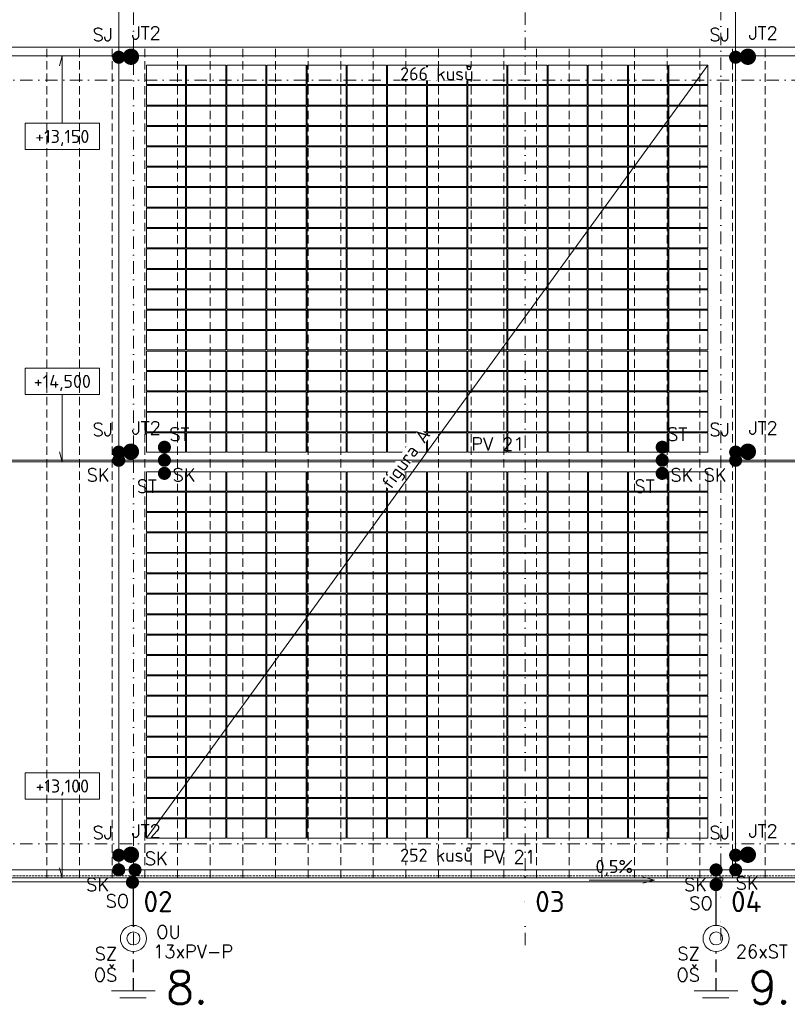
# Model space of a CAD drawing. Header units: millimetres. Extents: x -385852 to 693036, y -525006 to 444206.
# Tile 29 of 156: x 8516 to 32032, y 145082 to 175250. Entities that reach past the tile are written whole.
import ezdxf
from ezdxf.enums import TextEntityAlignment as Align

# ---------------------------------------------------------------- set-up
doc = ezdxf.new("R2010")
doc.units = ezdxf.units.MM
for name, pattern in [('CENTERX2', [101.6, 63.5, -12.7, 12.7, -12.7]), ('DASHDOT', [25.4, 12.7, -6.35, 0, -6.35]), ('DASHED', [19.05, 12.7, -6.35]), ('HIDDEN', [9.525, 6.35, -3.175]), ('ČÁRKOVANÁ', [19.05, 12.7, -6.35])]:
    doc.linetypes.add(name, pattern=pattern)
for name, color, linetype in [('0-DRAT-8MM', 5, 'Continuous'), ('0-PASEK', 5, 'DASHED'), ('6-TEXT', 3, 'Continuous'), ('JT-TYC', 5, 'Continuous'), ('LEGENDA', 3, 'Continuous'), ('SJ-SVORKA', 5, 'Continuous'), ('SK-SVORKA', 5, 'Continuous'), ('SO-SVORKA', 5, 'Continuous'), ('ST-SVORKA', 5, 'Continuous'), ('SZ-SVORKA', 5, 'Continuous'), ('ZD-DESKA', 5, 'Continuous')]:
    doc.layers.add(name, color=color, linetype=linetype)
for name, color, linetype, lineweight in [('___FVE_návrh var.2', 6, 'Continuous', 5), ('A99_N_kce-pod', 7, 'DASHED', 20), ('A99_N_kce-pohl', 7, 'Continuous', 9), ('A99_N_koty-vysk', 8, 'Continuous', 9), ('A99_N_txt-popis-200', 240, 'Continuous', 5), ('A99_S_osy', 1, 'CENTERX2', 5)]:
    doc.layers.add(name, color=color, linetype=linetype, lineweight=lineweight)
doc.styles.add('A99_kota', font='isocpeur.ttf', dxfattribs={"height": 2})
doc.styles.add('ad_popis 100', font='isocpeur.ttf', dxfattribs={"height": 200})
doc.styles.add('RomanS', font='romans.shx')

# ---------------------------------------------------------------- blocks, each defined once
blk = doc.blocks.new('*U161')
at = {"color": 0, "linetype": 'ByBlock'}
for p, q in [((5.7, -4), (5.7, -14.35)), ((5.7, -14.35), (5.29, -12.8))]:
    blk.add_line(p, q, dxfattribs=at)
blk.add_lwpolyline([(0, -4), (11.4, -4), (11.4, 0), (0, 0)], close=True, dxfattribs=at)
at = {"color": 0, "linetype": 'ByBlock', "style": 'A99_kota'}
for tag, p in [('VYSKA', (5.7, -2.24)), ('VYSKA_POPIS1', (5.7, -6.04)), ('VYSKA_POPIS2', (5.9, -9.54)), ('VYSKA_POPIS3', (5.9, -13.04))]:
    blk.add_attdef(tag, text='', height=2, dxfattribs=at).set_placement(p, align=Align.MIDDLE)
blk = doc.blocks.new('*U245')
at = {"color": 0, "linetype": 'ByBlock'}
for p, q in [((5.7, -4), (5.7, -16.06)), ((5.7, -16.06), (5.29, -14.52))]:
    blk.add_line(p, q, dxfattribs=at)
blk.add_lwpolyline([(0, -4), (11.4, -4), (11.4, 0), (0, 0)], close=True, dxfattribs=at)
at = {"color": 0, "linetype": 'ByBlock', "style": 'A99_kota'}
for tag, p in [('VYSKA', (5.7, -2.24)), ('VYSKA_POPIS1', (5.7, -6.04)), ('VYSKA_POPIS2', (5.9, -9.54)), ('VYSKA_POPIS3', (5.9, -13.04))]:
    blk.add_attdef(tag, text='', height=2, dxfattribs=at).set_placement(p, align=Align.MIDDLE)
blk = doc.blocks.new('*U244')
at = {"color": 0, "linetype": 'ByBlock'}
for p, q in [((5.7, 10.35), (5.29, 8.8)), ((5.7, 0), (5.7, 10.35))]:
    blk.add_line(p, q, dxfattribs=at)
blk.add_lwpolyline([(0, -4), (11.4, -4), (11.4, 0), (0, 0)], close=True, dxfattribs=at)
at = {"color": 0, "linetype": 'ByBlock', "style": 'A99_kota'}
for tag, p in [('VYSKA', (5.7, -2.24)), ('VYSKA_POPIS1', (5.7, -6.04)), ('VYSKA_POPIS2', (5.9, -9.54)), ('VYSKA_POPIS3', (5.9, -13.04))]:
    blk.add_attdef(tag, text='', height=2, dxfattribs=at).set_placement(p, align=Align.MIDDLE)
blk = doc.blocks.new('JT')
at = {"layer": 'JT-TYC', "const_width": 125}
blk.add_lwpolyline([(-62.5, 0, 1), (62.5, 0, 1)], format="xyb", close=True, dxfattribs=at)

msp = doc.modelspace()

# ---------------------------------------------------------------- linework, layer by layer
at = {"layer": '0-DRAT-8MM', "linetype": 'Continuous', "lineweight": 5, "ltscale": 0.5}
for p, q in [((11550, 149200), (11550, 176550)), ((30450, 149200), (30450, 176550))]:
    msp.add_line(p, q, dxfattribs=at)
at = {"layer": '0-PASEK', "linetype": 'DASHED', "ltscale": 30}
for p, q in [((12000, 145499.9999), (12000, 146700)), ((29850, 145499.9999), (29850, 146700))]:
    msp.add_line(p, q, dxfattribs=at)
at = {"layer": '___FVE_návrh var.2', "lineweight": 5, "ltscale": 2}
for points in [[(13600, 173855), (13600, 173260), (12400, 173260), (12400, 173855)], [(14830, 173855), (14830, 173260), (13630, 173260), (13630, 173855)], [(16060, 173855), (16060, 173260), (14860, 173260), (14860, 173855)], [(17290, 173855), (17290, 173260), (16090, 173260), (16090, 173855)], [(18520, 173855), (18520, 173260), (17320, 173260), (17320, 173855)], [(19750, 173855), (19750, 173260), (18550, 173260), (18550, 173855)], [(20980, 173855), (20980, 173260), (19780, 173260), (19780, 173855)], [(22210, 173855), (22210, 173260), (21010, 173260), (21010, 173855)], [(23445, 173855), (23445, 173260), (22245, 173260), (22245, 173855)], [(24675, 173855), (24675, 173260), (23475, 173260), (23475, 173855)], [(24705, 173855), (24705, 173260), (25905, 173260), (25905, 173855)], [(25935, 173855), (25935, 173260), (27135, 173260), (27135, 173855)], [(27170, 173855), (27170, 173260), (28370, 173260), (28370, 173855)], [(28400, 173855), (28400, 173260), (29600, 173260), (29600, 173855)], [(13600, 173230), (13600, 172635), (12400, 172635), (12400, 173230)], [(14830, 173230), (14830, 172635), (13630, 172635), (13630, 173230)], [(16060, 173230), (16060, 172635), (14860, 172635), (14860, 173230)], [(17290, 173230), (17290, 172635), (16090, 172635), (16090, 173230)], [(18520, 173230), (18520, 172635), (17320, 172635), (17320, 173230)], [(19750, 173230), (19750, 172635), (18550, 172635), (18550, 173230)], [(20980, 173230), (20980, 172635), (19780, 172635), (19780, 173230)], [(22210, 173230), (22210, 172635), (21010, 172635), (21010, 173230)], [(23445, 173230), (23445, 172635), (22245, 172635), (22245, 173230)], [(24675, 173230), (24675, 172635), (23475, 172635), (23475, 173230)], [(24705, 173230), (24705, 172635), (25905, 172635), (25905, 173230)], [(25935, 173230), (25935, 172635), (27135, 172635), (27135, 173230)], [(27170, 173230), (27170, 172635), (28370, 172635), (28370, 173230)], [(28400, 173230), (28400, 172635), (29600, 172635), (29600, 173230)], [(13600, 172605), (13600, 172010), (12400, 172010), (12400, 172605)], [(14830, 172605), (14830, 172010), (13630, 172010), (13630, 172605)], [(16060, 172605), (16060, 172010), (14860, 172010), (14860, 172605)], [(17290, 172605), (17290, 172010), (16090, 172010), (16090, 172605)], [(18520, 172605), (18520, 172010), (17320, 172010), (17320, 172605)], [(19750, 172605), (19750, 172010), (18550, 172010), (18550, 172605)], [(20980, 172605), (20980, 172010), (19780, 172010), (19780, 172605)], [(22210, 172605), (22210, 172010), (21010, 172010), (21010, 172605)], [(23445, 172605), (23445, 172010), (22245, 172010), (22245, 172605)], [(24675, 172605), (24675, 172010), (23475, 172010), (23475, 172605)], [(24705, 172605), (24705, 172010), (25905, 172010), (25905, 172605)], [(25935, 172605), (25935, 172010), (27135, 172010), (27135, 172605)], [(27170, 172605), (27170, 172010), (28370, 172010), (28370, 172605)], [(28400, 172605), (28400, 172010), (29600, 172010), (29600, 172605)], [(13600, 171980), (13600, 171385), (12400, 171385), (12400, 171980)], [(14830, 171980), (14830, 171385), (13630, 171385), (13630, 171980)], [(16060, 171980), (16060, 171385), (14860, 171385), (14860, 171980)], [(17290, 171980), (17290, 171385), (16090, 171385), (16090, 171980)], [(18520, 171980), (18520, 171385), (17320, 171385), (17320, 171980)], [(19750, 171980), (19750, 171385), (18550, 171385), (18550, 171980)], [(20980, 171980), (20980, 171385), (19780, 171385), (19780, 171980)], [(22210, 171980), (22210, 171385), (21010, 171385), (21010, 171980)], [(23445, 171980), (23445, 171385), (22245, 171385), (22245, 171980)], [(24675, 171980), (24675, 171385), (23475, 171385), (23475, 171980)], [(24705, 171980), (24705, 171385), (25905, 171385), (25905, 171980)], [(25935, 171980), (25935, 171385), (27135, 171385), (27135, 171980)], [(27170, 171980), (27170, 171385), (28370, 171385), (28370, 171980)], [(28400, 171980), (28400, 171385), (29600, 171385), (29600, 171980)], [(13600, 171355), (13600, 170760), (12400, 170760), (12400, 171355)], [(14830, 171355), (14830, 170760), (13630, 170760), (13630, 171355)], [(16060, 171355), (16060, 170760), (14860, 170760), (14860, 171355)], [(17290, 171355), (17290, 170760), (16090, 170760), (16090, 171355)], [(18520, 171355), (18520, 170760), (17320, 170760), (17320, 171355)], [(19750, 171355), (19750, 170760), (18550, 170760), (18550, 171355)], [(20980, 171355), (20980, 170760), (19780, 170760), (19780, 171355)], [(22210, 171355), (22210, 170760), (21010, 170760), (21010, 171355)], [(23445, 171355), (23445, 170760), (22245, 170760), (22245, 171355)], [(24675, 171355), (24675, 170760), (23475, 170760), (23475, 171355)], [(24705, 171355), (24705, 170760), (25905, 170760), (25905, 171355)], [(25935, 171355), (25935, 170760), (27135, 170760), (27135, 171355)], [(27170, 171355), (27170, 170760), (28370, 170760), (28370, 171355)], [(28400, 171355), (28400, 170760), (29600, 170760), (29600, 171355)], [(13600, 170730), (13600, 170135), (12400, 170135), (12400, 170730)], [(14830, 170730), (14830, 170135), (13630, 170135), (13630, 170730)], [(16060, 170730), (16060, 170135), (14860, 170135), (14860, 170730)], [(17290, 170730), (17290, 170135), (16090, 170135), (16090, 170730)], [(18520, 170730), (18520, 170135), (17320, 170135), (17320, 170730)], [(19750, 170730), (19750, 170135), (18550, 170135), (18550, 170730)], [(20980, 170730), (20980, 170135), (19780, 170135), (19780, 170730)], [(22210, 170730), (22210, 170135), (21010, 170135), (21010, 170730)], [(23445, 170730), (23445, 170135), (22245, 170135), (22245, 170730)], [(24675, 170730), (24675, 170135), (23475, 170135), (23475, 170730)], [(24705, 170730), (24705, 170135), (25905, 170135), (25905, 170730)], [(25935, 170730), (25935, 170135), (27135, 170135), (27135, 170730)], [(27170, 170730), (27170, 170135), (28370, 170135), (28370, 170730)], [(28400, 170730), (28400, 170135), (29600, 170135), (29600, 170730)], [(13600, 170105), (13600, 169510), (12400, 169510), (12400, 170105)], [(14830, 170105), (14830, 169510), (13630, 169510), (13630, 170105)], [(16060, 170105), (16060, 169510), (14860, 169510), (14860, 170105)], [(17290, 170105), (17290, 169510), (16090, 169510), (16090, 170105)], [(18520, 170105), (18520, 169510), (17320, 169510), (17320, 170105)], [(19750, 170105), (19750, 169510), (18550, 169510), (18550, 170105)], [(20980, 170105), (20980, 169510), (19780, 169510), (19780, 170105)], [(22210, 170105), (22210, 169510), (21010, 169510), (21010, 170105)], [(23445, 170105), (23445, 169510), (22245, 169510), (22245, 170105)], [(24675, 170105), (24675, 169510), (23475, 169510), (23475, 170105)], [(24705, 170105), (24705, 169510), (25905, 169510), (25905, 170105)], [(25935, 170105), (25935, 169510), (27135, 169510), (27135, 170105)], [(27170, 170105), (27170, 169510), (28370, 169510), (28370, 170105)], [(28400, 170105), (28400, 169510), (29600, 169510), (29600, 170105)], [(13600, 169480), (13600, 168885), (12400, 168885), (12400, 169480)], [(14830, 169480), (14830, 168885), (13630, 168885), (13630, 169480)], [(16060, 169480), (16060, 168885), (14860, 168885), (14860, 169480)], [(17290, 169480), (17290, 168885), (16090, 168885), (16090, 169480)], [(18520, 169480), (18520, 168885), (17320, 168885), (17320, 169480)], [(19750, 169480), (19750, 168885), (18550, 168885), (18550, 169480)], [(20980, 169480), (20980, 168885), (19780, 168885), (19780, 169480)], [(22210, 169480), (22210, 168885), (21010, 168885), (21010, 169480)], [(23445, 169480), (23445, 168885), (22245, 168885), (22245, 169480)], [(24675, 169480), (24675, 168885), (23475, 168885), (23475, 169480)], [(24705, 169480), (24705, 168885), (25905, 168885), (25905, 169480)], [(25935, 169480), (25935, 168885), (27135, 168885), (27135, 169480)], [(27170, 169480), (27170, 168885), (28370, 168885), (28370, 169480)], [(28400, 169480), (28400, 168885), (29600, 168885), (29600, 169480)], [(13600, 168855), (13600, 168260), (12400, 168260), (12400, 168855)], [(14830, 168855), (14830, 168260), (13630, 168260), (13630, 168855)], [(16060, 168855), (16060, 168260), (14860, 168260), (14860, 168855)], [(17290, 168855), (17290, 168260), (16090, 168260), (16090, 168855)], [(18520, 168855), (18520, 168260), (17320, 168260), (17320, 168855)], [(19750, 168855), (19750, 168260), (18550, 168260), (18550, 168855)], [(20980, 168855), (20980, 168260), (19780, 168260), (19780, 168855)], [(22210, 168855), (22210, 168260), (21010, 168260), (21010, 168855)], [(23445, 168855), (23445, 168260), (22245, 168260), (22245, 168855)], [(24675, 168855), (24675, 168260), (23475, 168260), (23475, 168855)], [(24705, 168855), (24705, 168260), (25905, 168260), (25905, 168855)], [(25935, 168855), (25935, 168260), (27135, 168260), (27135, 168855)], [(27170, 168855), (27170, 168260), (28370, 168260), (28370, 168855)], [(28400, 168855), (28400, 168260), (29600, 168260), (29600, 168855)], [(13600, 168225), (13600, 167630), (12400, 167630), (12400, 168225)], [(14830, 168225), (14830, 167630), (13630, 167630), (13630, 168225)], [(16060, 168225), (16060, 167630), (14860, 167630), (14860, 168225)], [(17290, 168225), (17290, 167630), (16090, 167630), (16090, 168225)], [(18520, 168225), (18520, 167630), (17320, 167630), (17320, 168225)], [(19750, 168225), (19750, 167630), (18550, 167630), (18550, 168225)], [(20980, 168225), (20980, 167630), (19780, 167630), (19780, 168225)], [(22210, 168225), (22210, 167630), (21010, 167630), (21010, 168225)], [(23445, 168225), (23445, 167630), (22245, 167630), (22245, 168225)], [(24675, 168225), (24675, 167630), (23475, 167630), (23475, 168225)], [(24705, 168225), (24705, 167630), (25905, 167630), (25905, 168225)], [(25935, 168225), (25935, 167630), (27135, 167630), (27135, 168225)], [(27170, 168225), (27170, 167630), (28370, 167630), (28370, 168225)], [(28400, 168225), (28400, 167630), (29600, 167630), (29600, 168225)], [(13600, 167600), (13600, 167005), (12400, 167005), (12400, 167600)], [(14830, 167600), (14830, 167005), (13630, 167005), (13630, 167600)], [(16060, 167600), (16060, 167005), (14860, 167005), (14860, 167600)], [(17290, 167600), (17290, 167005), (16090, 167005), (16090, 167600)], [(18520, 167600), (18520, 167005), (17320, 167005), (17320, 167600)], [(19750, 167600), (19750, 167005), (18550, 167005), (18550, 167600)], [(20980, 167600), (20980, 167005), (19780, 167005), (19780, 167600)], [(22210, 167600), (22210, 167005), (21010, 167005), (21010, 167600)], [(23445, 167600), (23445, 167005), (22245, 167005), (22245, 167600)], [(24675, 167600), (24675, 167005), (23475, 167005), (23475, 167600)], [(24705, 167600), (24705, 167005), (25905, 167005), (25905, 167600)], [(25935, 167600), (25935, 167005), (27135, 167005), (27135, 167600)], [(27170, 167600), (27170, 167005), (28370, 167005), (28370, 167600)], [(28400, 167600), (28400, 167005), (29600, 167005), (29600, 167600)], [(13600, 166975), (13600, 166380), (12400, 166380), (12400, 166975)], [(14830, 166975), (14830, 166380), (13630, 166380), (13630, 166975)], [(16060, 166975), (16060, 166380), (14860, 166380), (14860, 166975)], [(17290, 166975), (17290, 166380), (16090, 166380), (16090, 166975)], [(18520, 166975), (18520, 166380), (17320, 166380), (17320, 166975)], [(19750, 166975), (19750, 166380), (18550, 166380), (18550, 166975)], [(20980, 166975), (20980, 166380), (19780, 166380), (19780, 166975)], [(22210, 166975), (22210, 166380), (21010, 166380), (21010, 166975)], [(23445, 166975), (23445, 166380), (22245, 166380), (22245, 166975)], [(24675, 166975), (24675, 166380), (23475, 166380), (23475, 166975)], [(24705, 166975), (24705, 166380), (25905, 166380), (25905, 166975)], [(25935, 166975), (25935, 166380), (27135, 166380), (27135, 166975)], [(27170, 166975), (27170, 166380), (28370, 166380), (28370, 166975)], [(28400, 166975), (28400, 166380), (29600, 166380), (29600, 166975)], [(13600, 166350), (13600, 165755), (12400, 165755), (12400, 166350)], [(14830, 166350), (14830, 165755), (13630, 165755), (13630, 166350)], [(16060, 166350), (16060, 165755), (14860, 165755), (14860, 166350)], [(17290, 166350), (17290, 165755), (16090, 165755), (16090, 166350)], [(18520, 166350), (18520, 165755), (17320, 165755), (17320, 166350)], [(19750, 166350), (19750, 165755), (18550, 165755), (18550, 166350)], [(20980, 166350), (20980, 165755), (19780, 165755), (19780, 166350)], [(22210, 166350), (22210, 165755), (21010, 165755), (21010, 166350)], [(23445, 166350), (23445, 165755), (22245, 165755), (22245, 166350)], [(24675, 166350), (24675, 165755), (23475, 165755), (23475, 166350)], [(24705, 166350), (24705, 165755), (25905, 165755), (25905, 166350)], [(25935, 166350), (25935, 165755), (27135, 165755), (27135, 166350)], [(27170, 166350), (27170, 165755), (28370, 165755), (28370, 166350)], [(28400, 166350), (28400, 165755), (29600, 165755), (29600, 166350)], [(13600, 165725), (13600, 165130), (12400, 165130), (12400, 165725)], [(14830, 165725), (14830, 165130), (13630, 165130), (13630, 165725)], [(16060, 165725), (16060, 165130), (14860, 165130), (14860, 165725)], [(17290, 165725), (17290, 165130), (16090, 165130), (16090, 165725)], [(18520, 165725), (18520, 165130), (17320, 165130), (17320, 165725)], [(19750, 165725), (19750, 165130), (18550, 165130), (18550, 165725)], [(20980, 165725), (20980, 165130), (19780, 165130), (19780, 165725)], [(22210, 165725), (22210, 165130), (21010, 165130), (21010, 165725)], [(23445, 165725), (23445, 165130), (22245, 165130), (22245, 165725)], [(24675, 165725), (24675, 165130), (23475, 165130), (23475, 165725)], [(24705, 165725), (24705, 165130), (25905, 165130), (25905, 165725)], [(25935, 165725), (25935, 165130), (27135, 165130), (27135, 165725)], [(27170, 165725), (27170, 165130), (28370, 165130), (28370, 165725)], [(28400, 165725), (28400, 165130), (29600, 165130), (29600, 165725)], [(13600, 165095), (13600, 164500), (12400, 164500), (12400, 165095)], [(14830, 165095), (14830, 164500), (13630, 164500), (13630, 165095)], [(16060, 165095), (16060, 164500), (14860, 164500), (14860, 165095)], [(17290, 165095), (17290, 164500), (16090, 164500), (16090, 165095)], [(18520, 165095), (18520, 164500), (17320, 164500), (17320, 165095)], [(19750, 165095), (19750, 164500), (18550, 164500), (18550, 165095)], [(20980, 165095), (20980, 164500), (19780, 164500), (19780, 165095)], [(22210, 165095), (22210, 164500), (21010, 164500), (21010, 165095)], [(23445, 165095), (23445, 164500), (22245, 164500), (22245, 165095)], [(24675, 165095), (24675, 164500), (23475, 164500), (23475, 165095)], [(24705, 165095), (24705, 164500), (25905, 164500), (25905, 165095)], [(25935, 165095), (25935, 164500), (27135, 164500), (27135, 165095)], [(27170, 165095), (27170, 164500), (28370, 164500), (28370, 165095)], [(28400, 165095), (28400, 164500), (29600, 164500), (29600, 165095)], [(13600, 164470), (13600, 163875), (12400, 163875), (12400, 164470)], [(14830, 164470), (14830, 163875), (13630, 163875), (13630, 164470)], [(16060, 164470), (16060, 163875), (14860, 163875), (14860, 164470)], [(17290, 164470), (17290, 163875), (16090, 163875), (16090, 164470)], [(18520, 164470), (18520, 163875), (17320, 163875), (17320, 164470)], [(19750, 164470), (19750, 163875), (18550, 163875), (18550, 164470)], [(20980, 164470), (20980, 163875), (19780, 163875), (19780, 164470)], [(22210, 164470), (22210, 163875), (21010, 163875), (21010, 164470)], [(23445, 164470), (23445, 163875), (22245, 163875), (22245, 164470)], [(24675, 164470), (24675, 163875), (23475, 163875), (23475, 164470)], [(24705, 164470), (24705, 163875), (25905, 163875), (25905, 164470)], [(25935, 164470), (25935, 163875), (27135, 163875), (27135, 164470)], [(27170, 164470), (27170, 163875), (28370, 163875), (28370, 164470)], [(28400, 164470), (28400, 163875), (29600, 163875), (29600, 164470)], [(13600, 163845), (13600, 163250), (12400, 163250), (12400, 163845)], [(14830, 163845), (14830, 163250), (13630, 163250), (13630, 163845)], [(16060, 163845), (16060, 163250), (14860, 163250), (14860, 163845)], [(17290, 163845), (17290, 163250), (16090, 163250), (16090, 163845)], [(18520, 163845), (18520, 163250), (17320, 163250), (17320, 163845)], [(19750, 163845), (19750, 163250), (18550, 163250), (18550, 163845)], [(20980, 163845), (20980, 163250), (19780, 163250), (19780, 163845)], [(22210, 163845), (22210, 163250), (21010, 163250), (21010, 163845)], [(23445, 163845), (23445, 163250), (22245, 163250), (22245, 163845)], [(24675, 163845), (24675, 163250), (23475, 163250), (23475, 163845)], [(24705, 163845), (24705, 163250), (25905, 163250), (25905, 163845)], [(25935, 163845), (25935, 163250), (27135, 163250), (27135, 163845)], [(27170, 163845), (27170, 163250), (28370, 163250), (28370, 163845)], [(28400, 163845), (28400, 163250), (29600, 163250), (29600, 163845)], [(13600, 163220), (13600, 162625), (12400, 162625), (12400, 163220)], [(14830, 163220), (14830, 162625), (13630, 162625), (13630, 163220)], [(16060, 163220), (16060, 162625), (14860, 162625), (14860, 163220)], [(17290, 163220), (17290, 162625), (16090, 162625), (16090, 163220)], [(18520, 163220), (18520, 162625), (17320, 162625), (17320, 163220)], [(19750, 163220), (19750, 162625), (18550, 162625), (18550, 163220)], [(20980, 163220), (20980, 162625), (19780, 162625), (19780, 163220)], [(22210, 163220), (22210, 162625), (21010, 162625), (21010, 163220)], [(23445, 163220), (23445, 162625), (22245, 162625), (22245, 163220)], [(24675, 163220), (24675, 162625), (23475, 162625), (23475, 163220)], [(24705, 163220), (24705, 162625), (25905, 162625), (25905, 163220)], [(25935, 163220), (25935, 162625), (27135, 162625), (27135, 163220)], [(27170, 163220), (27170, 162625), (28370, 162625), (28370, 163220)], [(28400, 163220), (28400, 162625), (29600, 162625), (29600, 163220)], [(13600, 162595), (13600, 162000), (12400, 162000), (12400, 162595)], [(14830, 162595), (14830, 162000), (13630, 162000), (13630, 162595)], [(16060, 162595), (16060, 162000), (14860, 162000), (14860, 162595)], [(17290, 162595), (17290, 162000), (16090, 162000), (16090, 162595)], [(18520, 162595), (18520, 162000), (17320, 162000), (17320, 162595)], [(19750, 162595), (19750, 162000), (18550, 162000), (18550, 162595)], [(20980, 162595), (20980, 162000), (19780, 162000), (19780, 162595)], [(22210, 162595), (22210, 162000), (21010, 162000), (21010, 162595)], [(23445, 162595), (23445, 162000), (22245, 162000), (22245, 162595)], [(24675, 162595), (24675, 162000), (23475, 162000), (23475, 162595)], [(24705, 162595), (24705, 162000), (25905, 162000), (25905, 162595)], [(25935, 162595), (25935, 162000), (27135, 162000), (27135, 162595)], [(27170, 162595), (27170, 162000), (28370, 162000), (28370, 162595)], [(28400, 162595), (28400, 162000), (29600, 162000), (29600, 162595)], [(13600, 160805), (13600, 161400), (12400, 161400), (12400, 160805)], [(14830, 160805), (14830, 161400), (13630, 161400), (13630, 160805)], [(16060, 160805), (16060, 161400), (14860, 161400), (14860, 160805)], [(17290, 160805), (17290, 161400), (16090, 161400), (16090, 160805)], [(18520, 160805), (18520, 161400), (17320, 161400), (17320, 160805)], [(19750, 160805), (19750, 161400), (18550, 161400), (18550, 160805)], [(20980, 160805), (20980, 161400), (19780, 161400), (19780, 160805)], [(22210, 160805), (22210, 161400), (21010, 161400), (21010, 160805)], [(23445, 160805), (23445, 161400), (22245, 161400), (22245, 160805)], [(23475, 160805), (23475, 161400), (24675, 161400), (24675, 160805)], [(24710, 160805), (24710, 161400), (25910, 161400), (25910, 160805)], [(25940, 160805), (25940, 161400), (27140, 161400), (27140, 160805)], [(27170, 160805), (27170, 161400), (28370, 161400), (28370, 160805)], [(28400, 160805), (28400, 161400), (29600, 161400), (29600, 160805)], [(13600, 160180), (13600, 160775), (12400, 160775), (12400, 160180)], [(14830, 160180), (14830, 160775), (13630, 160775), (13630, 160180)], [(16060, 160180), (16060, 160775), (14860, 160775), (14860, 160180)], [(17290, 160180), (17290, 160775), (16090, 160775), (16090, 160180)], [(18520, 160180), (18520, 160775), (17320, 160775), (17320, 160180)], [(19750, 160180), (19750, 160775), (18550, 160775), (18550, 160180)], [(20980, 160180), (20980, 160775), (19780, 160775), (19780, 160180)], [(22210, 160180), (22210, 160775), (21010, 160775), (21010, 160180)], [(23445, 160180), (23445, 160775), (22245, 160775), (22245, 160180)], [(23475, 160180), (23475, 160775), (24675, 160775), (24675, 160180)], [(24710, 160180), (24710, 160775), (25910, 160775), (25910, 160180)], [(25940, 160180), (25940, 160775), (27140, 160775), (27140, 160180)], [(27170, 160180), (27170, 160775), (28370, 160775), (28370, 160180)], [(28400, 160180), (28400, 160775), (29600, 160775), (29600, 160180)], [(13600, 159555), (13600, 160150), (12400, 160150), (12400, 159555)], [(14830, 159555), (14830, 160150), (13630, 160150), (13630, 159555)], [(16060, 159555), (16060, 160150), (14860, 160150), (14860, 159555)], [(17290, 159555), (17290, 160150), (16090, 160150), (16090, 159555)], [(18520, 159555), (18520, 160150), (17320, 160150), (17320, 159555)], [(19750, 159555), (19750, 160150), (18550, 160150), (18550, 159555)], [(20980, 159555), (20980, 160150), (19780, 160150), (19780, 159555)], [(22210, 159555), (22210, 160150), (21010, 160150), (21010, 159555)], [(23445, 159555), (23445, 160150), (22245, 160150), (22245, 159555)], [(23475, 159555), (23475, 160150), (24675, 160150), (24675, 159555)], [(24710, 159555), (24710, 160150), (25910, 160150), (25910, 159555)], [(25940, 159555), (25940, 160150), (27140, 160150), (27140, 159555)], [(27170, 159555), (27170, 160150), (28370, 160150), (28370, 159555)], [(28400, 159555), (28400, 160150), (29600, 160150), (29600, 159555)], [(13600, 158930), (13600, 159525), (12400, 159525), (12400, 158930)], [(14830, 158930), (14830, 159525), (13630, 159525), (13630, 158930)], [(16060, 158930), (16060, 159525), (14860, 159525), (14860, 158930)], [(17290, 158930), (17290, 159525), (16090, 159525), (16090, 158930)], [(18520, 158930), (18520, 159525), (17320, 159525), (17320, 158930)], [(19750, 158930), (19750, 159525), (18550, 159525), (18550, 158930)], [(20980, 158930), (20980, 159525), (19780, 159525), (19780, 158930)], [(22210, 158930), (22210, 159525), (21010, 159525), (21010, 158930)], [(23445, 158930), (23445, 159525), (22245, 159525), (22245, 158930)], [(23475, 158930), (23475, 159525), (24675, 159525), (24675, 158930)], [(24710, 158930), (24710, 159525), (25910, 159525), (25910, 158930)], [(25940, 158930), (25940, 159525), (27140, 159525), (27140, 158930)], [(27170, 158930), (27170, 159525), (28370, 159525), (28370, 158930)], [(28400, 158930), (28400, 159525), (29600, 159525), (29600, 158930)], [(13600, 158305), (13600, 158900), (12400, 158900), (12400, 158305)], [(14830, 158305), (14830, 158900), (13630, 158900), (13630, 158305)], [(16060, 158305), (16060, 158900), (14860, 158900), (14860, 158305)], [(17290, 158305), (17290, 158900), (16090, 158900), (16090, 158305)], [(18520, 158305), (18520, 158900), (17320, 158900), (17320, 158305)], [(19750, 158305), (19750, 158900), (18550, 158900), (18550, 158305)], [(20980, 158305), (20980, 158900), (19780, 158900), (19780, 158305)], [(22210, 158305), (22210, 158900), (21010, 158900), (21010, 158305)], [(23445, 158305), (23445, 158900), (22245, 158900), (22245, 158305)], [(23475, 158305), (23475, 158900), (24675, 158900), (24675, 158305)], [(24710, 158305), (24710, 158900), (25910, 158900), (25910, 158305)], [(25940, 158305), (25940, 158900), (27140, 158900), (27140, 158305)], [(27170, 158305), (27170, 158900), (28370, 158900), (28370, 158305)], [(28400, 158305), (28400, 158900), (29600, 158900), (29600, 158305)], [(13600, 157675), (13600, 158270), (12400, 158270), (12400, 157675)], [(14830, 157675), (14830, 158270), (13630, 158270), (13630, 157675)], [(16060, 157675), (16060, 158270), (14860, 158270), (14860, 157675)], [(17290, 157675), (17290, 158270), (16090, 158270), (16090, 157675)], [(18520, 157675), (18520, 158270), (17320, 158270), (17320, 157675)], [(19750, 157675), (19750, 158270), (18550, 158270), (18550, 157675)], [(20980, 157675), (20980, 158270), (19780, 158270), (19780, 157675)], [(22210, 157675), (22210, 158270), (21010, 158270), (21010, 157675)], [(23445, 157675), (23445, 158270), (22245, 158270), (22245, 157675)], [(23475, 157675), (23475, 158270), (24675, 158270), (24675, 157675)], [(24710, 157675), (24710, 158270), (25910, 158270), (25910, 157675)], [(25940, 157675), (25940, 158270), (27140, 158270), (27140, 157675)], [(27170, 157675), (27170, 158270), (28370, 158270), (28370, 157675)], [(28400, 157675), (28400, 158270), (29600, 158270), (29600, 157675)], [(13600, 157050), (13600, 157645), (12400, 157645), (12400, 157050)], [(14830, 157050), (14830, 157645), (13630, 157645), (13630, 157050)], [(16060, 157050), (16060, 157645), (14860, 157645), (14860, 157050)], [(17290, 157050), (17290, 157645), (16090, 157645), (16090, 157050)], [(18520, 157050), (18520, 157645), (17320, 157645), (17320, 157050)], [(19750, 157050), (19750, 157645), (18550, 157645), (18550, 157050)], [(20980, 157050), (20980, 157645), (19780, 157645), (19780, 157050)], [(22210, 157050), (22210, 157645), (21010, 157645), (21010, 157050)], [(23445, 157050), (23445, 157645), (22245, 157645), (22245, 157050)], [(23475, 157050), (23475, 157645), (24675, 157645), (24675, 157050)], [(24710, 157050), (24710, 157645), (25910, 157645), (25910, 157050)], [(25940, 157050), (25940, 157645), (27140, 157645), (27140, 157050)], [(27170, 157050), (27170, 157645), (28370, 157645), (28370, 157050)], [(28400, 157050), (28400, 157645), (29600, 157645), (29600, 157050)], [(13600, 156425), (13600, 157020), (12400, 157020), (12400, 156425)], [(14830, 156425), (14830, 157020), (13630, 157020), (13630, 156425)], [(16060, 156425), (16060, 157020), (14860, 157020), (14860, 156425)], [(17290, 156425), (17290, 157020), (16090, 157020), (16090, 156425)], [(18520, 156425), (18520, 157020), (17320, 157020), (17320, 156425)], [(19750, 156425), (19750, 157020), (18550, 157020), (18550, 156425)], [(20980, 156425), (20980, 157020), (19780, 157020), (19780, 156425)], [(22210, 156425), (22210, 157020), (21010, 157020), (21010, 156425)], [(23445, 156425), (23445, 157020), (22245, 157020), (22245, 156425)], [(23475, 156425), (23475, 157020), (24675, 157020), (24675, 156425)], [(24710, 156425), (24710, 157020), (25910, 157020), (25910, 156425)], [(25940, 156425), (25940, 157020), (27140, 157020), (27140, 156425)], [(27170, 156425), (27170, 157020), (28370, 157020), (28370, 156425)], [(28400, 156425), (28400, 157020), (29600, 157020), (29600, 156425)], [(13600, 155800), (13600, 156395), (12400, 156395), (12400, 155800)], [(14830, 155800), (14830, 156395), (13630, 156395), (13630, 155800)], [(16060, 155800), (16060, 156395), (14860, 156395), (14860, 155800)], [(17290, 155800), (17290, 156395), (16090, 156395), (16090, 155800)], [(18520, 155800), (18520, 156395), (17320, 156395), (17320, 155800)], [(19750, 155800), (19750, 156395), (18550, 156395), (18550, 155800)], [(20980, 155800), (20980, 156395), (19780, 156395), (19780, 155800)], [(22210, 155800), (22210, 156395), (21010, 156395), (21010, 155800)], [(23445, 155800), (23445, 156395), (22245, 156395), (22245, 155800)], [(23475, 155800), (23475, 156395), (24675, 156395), (24675, 155800)], [(24710, 155800), (24710, 156395), (25910, 156395), (25910, 155800)], [(25940, 155800), (25940, 156395), (27140, 156395), (27140, 155800)], [(27170, 155800), (27170, 156395), (28370, 156395), (28370, 155800)], [(28400, 155800), (28400, 156395), (29600, 156395), (29600, 155800)], [(13600, 155770), (13600, 155175), (12400, 155175), (12400, 155770)], [(14830, 155770), (14830, 155175), (13630, 155175), (13630, 155770)], [(16060, 155770), (16060, 155175), (14860, 155175), (14860, 155770)], [(17290, 155770), (17290, 155175), (16090, 155175), (16090, 155770)], [(18520, 155770), (18520, 155175), (17320, 155175), (17320, 155770)], [(19750, 155770), (19750, 155175), (18550, 155175), (18550, 155770)], [(20980, 155770), (20980, 155175), (19780, 155175), (19780, 155770)], [(22210, 155770), (22210, 155175), (21010, 155175), (21010, 155770)], [(23445, 155770), (23445, 155175), (22245, 155175), (22245, 155770)], [(23475, 155770), (23475, 155175), (24675, 155175), (24675, 155770)], [(24710, 155770), (24710, 155175), (25910, 155175), (25910, 155770)], [(25940, 155770), (25940, 155175), (27140, 155175), (27140, 155770)], [(27170, 155770), (27170, 155175), (28370, 155175), (28370, 155770)], [(28400, 155770), (28400, 155175), (29600, 155175), (29600, 155770)], [(13600, 155145), (13600, 154550), (12400, 154550), (12400, 155145)], [(14830, 155145), (14830, 154550), (13630, 154550), (13630, 155145)], [(16060, 155145), (16060, 154550), (14860, 154550), (14860, 155145)], [(17290, 155145), (17290, 154550), (16090, 154550), (16090, 155145)], [(18520, 155145), (18520, 154550), (17320, 154550), (17320, 155145)], [(19750, 155145), (19750, 154550), (18550, 154550), (18550, 155145)], [(20980, 155145), (20980, 154550), (19780, 154550), (19780, 155145)], [(22210, 155145), (22210, 154550), (21010, 154550), (21010, 155145)], [(23445, 155145), (23445, 154550), (22245, 154550), (22245, 155145)], [(23475, 155145), (23475, 154550), (24675, 154550), (24675, 155145)], [(24710, 155145), (24710, 154550), (25910, 154550), (25910, 155145)], [(25940, 155145), (25940, 154550), (27140, 154550), (27140, 155145)], [(27170, 155145), (27170, 154550), (28370, 154550), (28370, 155145)], [(28400, 155145), (28400, 154550), (29600, 154550), (29600, 155145)], [(13600, 154520), (13600, 153925), (12400, 153925), (12400, 154520)], [(14830, 154520), (14830, 153925), (13630, 153925), (13630, 154520)], [(16060, 154520), (16060, 153925), (14860, 153925), (14860, 154520)], [(17290, 154520), (17290, 153925), (16090, 153925), (16090, 154520)], [(18520, 154520), (18520, 153925), (17320, 153925), (17320, 154520)], [(19750, 154520), (19750, 153925), (18550, 153925), (18550, 154520)], [(20980, 154520), (20980, 153925), (19780, 153925), (19780, 154520)], [(22210, 154520), (22210, 153925), (21010, 153925), (21010, 154520)], [(23445, 154520), (23445, 153925), (22245, 153925), (22245, 154520)], [(23475, 154520), (23475, 153925), (24675, 153925), (24675, 154520)], [(24710, 154520), (24710, 153925), (25910, 153925), (25910, 154520)], [(25940, 154520), (25940, 153925), (27140, 153925), (27140, 154520)], [(27170, 154520), (27170, 153925), (28370, 153925), (28370, 154520)], [(28400, 154520), (28400, 153925), (29600, 153925), (29600, 154520)], [(13600, 153895), (13600, 153300), (12400, 153300), (12400, 153895)], [(14830, 153895), (14830, 153300), (13630, 153300), (13630, 153895)], [(16060, 153895), (16060, 153300), (14860, 153300), (14860, 153895)], [(17290, 153895), (17290, 153300), (16090, 153300), (16090, 153895)], [(18520, 153895), (18520, 153300), (17320, 153300), (17320, 153895)], [(19750, 153895), (19750, 153300), (18550, 153300), (18550, 153895)], [(20980, 153895), (20980, 153300), (19780, 153300), (19780, 153895)], [(22210, 153895), (22210, 153300), (21010, 153300), (21010, 153895)], [(23445, 153895), (23445, 153300), (22245, 153300), (22245, 153895)], [(23475, 153895), (23475, 153300), (24675, 153300), (24675, 153895)], [(24710, 153895), (24710, 153300), (25910, 153300), (25910, 153895)], [(25940, 153895), (25940, 153300), (27140, 153300), (27140, 153895)], [(27170, 153895), (27170, 153300), (28370, 153300), (28370, 153895)], [(28400, 153895), (28400, 153300), (29600, 153300), (29600, 153895)], [(13600, 153265), (13600, 152670), (12400, 152670), (12400, 153265)], [(14830, 153265), (14830, 152670), (13630, 152670), (13630, 153265)], [(16060, 153265), (16060, 152670), (14860, 152670), (14860, 153265)], [(17290, 153265), (17290, 152670), (16090, 152670), (16090, 153265)], [(18520, 153265), (18520, 152670), (17320, 152670), (17320, 153265)], [(19750, 153265), (19750, 152670), (18550, 152670), (18550, 153265)], [(20980, 153265), (20980, 152670), (19780, 152670), (19780, 153265)], [(22210, 153265), (22210, 152670), (21010, 152670), (21010, 153265)], [(23445, 153265), (23445, 152670), (22245, 152670), (22245, 153265)], [(23475, 153265), (23475, 152670), (24675, 152670), (24675, 153265)], [(24710, 153265), (24710, 152670), (25910, 152670), (25910, 153265)], [(25940, 153265), (25940, 152670), (27140, 152670), (27140, 153265)], [(27170, 153265), (27170, 152670), (28370, 152670), (28370, 153265)], [(28400, 153265), (28400, 152670), (29600, 152670), (29600, 153265)], [(13600, 152640), (13600, 152045), (12400, 152045), (12400, 152640)], [(14830, 152640), (14830, 152045), (13630, 152045), (13630, 152640)], [(16060, 152640), (16060, 152045), (14860, 152045), (14860, 152640)], [(17290, 152640), (17290, 152045), (16090, 152045), (16090, 152640)], [(18520, 152640), (18520, 152045), (17320, 152045), (17320, 152640)], [(19750, 152640), (19750, 152045), (18550, 152045), (18550, 152640)], [(20980, 152640), (20980, 152045), (19780, 152045), (19780, 152640)], [(22210, 152640), (22210, 152045), (21010, 152045), (21010, 152640)], [(23445, 152640), (23445, 152045), (22245, 152045), (22245, 152640)], [(23475, 152640), (23475, 152045), (24675, 152045), (24675, 152640)], [(24710, 152640), (24710, 152045), (25910, 152045), (25910, 152640)], [(25940, 152640), (25940, 152045), (27140, 152045), (27140, 152640)], [(27170, 152640), (27170, 152045), (28370, 152045), (28370, 152640)], [(28400, 152640), (28400, 152045), (29600, 152045), (29600, 152640)], [(13600, 152015), (13600, 151420), (12400, 151420), (12400, 152015)], [(14830, 152015), (14830, 151420), (13630, 151420), (13630, 152015)], [(16060, 152015), (16060, 151420), (14860, 151420), (14860, 152015)], [(17290, 152015), (17290, 151420), (16090, 151420), (16090, 152015)], [(18520, 152015), (18520, 151420), (17320, 151420), (17320, 152015)], [(19750, 152015), (19750, 151420), (18550, 151420), (18550, 152015)], [(20980, 152015), (20980, 151420), (19780, 151420), (19780, 152015)], [(22210, 152015), (22210, 151420), (21010, 151420), (21010, 152015)], [(23445, 152015), (23445, 151420), (22245, 151420), (22245, 152015)], [(23475, 152015), (23475, 151420), (24675, 151420), (24675, 152015)], [(24710, 152015), (24710, 151420), (25910, 151420), (25910, 152015)], [(25940, 152015), (25940, 151420), (27140, 151420), (27140, 152015)], [(27170, 152015), (27170, 151420), (28370, 151420), (28370, 152015)], [(28400, 152015), (28400, 151420), (29600, 151420), (29600, 152015)], [(13600, 151390), (13600, 150795), (12400, 150795), (12400, 151390)], [(14830, 151390), (14830, 150795), (13630, 150795), (13630, 151390)], [(16060, 151390), (16060, 150795), (14860, 150795), (14860, 151390)], [(17290, 151390), (17290, 150795), (16090, 150795), (16090, 151390)], [(18520, 151390), (18520, 150795), (17320, 150795), (17320, 151390)], [(19750, 151390), (19750, 150795), (18550, 150795), (18550, 151390)], [(20980, 151390), (20980, 150795), (19780, 150795), (19780, 151390)], [(22210, 151390), (22210, 150795), (21010, 150795), (21010, 151390)], [(23445, 151390), (23445, 150795), (22245, 150795), (22245, 151390)], [(23475, 151390), (23475, 150795), (24675, 150795), (24675, 151390)], [(24710, 151390), (24710, 150795), (25910, 150795), (25910, 151390)], [(25940, 151390), (25940, 150795), (27140, 150795), (27140, 151390)], [(27170, 151390), (27170, 150795), (28370, 150795), (28370, 151390)], [(28400, 151390), (28400, 150795), (29600, 150795), (29600, 151390)], [(13600, 150765), (13600, 150170), (12400, 150170), (12400, 150765)], [(14830, 150765), (14830, 150170), (13630, 150170), (13630, 150765)], [(16060, 150765), (16060, 150170), (14860, 150170), (14860, 150765)], [(17290, 150765), (17290, 150170), (16090, 150170), (16090, 150765)], [(18520, 150765), (18520, 150170), (17320, 150170), (17320, 150765)], [(19750, 150765), (19750, 150170), (18550, 150170), (18550, 150765)], [(20980, 150765), (20980, 150170), (19780, 150170), (19780, 150765)], [(22210, 150765), (22210, 150170), (21010, 150170), (21010, 150765)], [(23445, 150765), (23445, 150170), (22245, 150170), (22245, 150765)], [(23475, 150765), (23475, 150170), (24675, 150170), (24675, 150765)], [(24710, 150765), (24710, 150170), (25910, 150170), (25910, 150765)], [(25940, 150765), (25940, 150170), (27140, 150170), (27140, 150765)], [(27170, 150765), (27170, 150170), (28370, 150170), (28370, 150765)], [(28400, 150765), (28400, 150170), (29600, 150170), (29600, 150765)]]:
    msp.add_lwpolyline(points, close=True, dxfattribs=at)
at = {"layer": '___FVE_návrh var.2', "linetype": 'Continuous', "lineweight": 5, "ltscale": 0.5}
msp.add_lwpolyline([(12400, 150170), (29600, 173855)], dxfattribs=at)
at = {"layer": 'A99_N_kce-pohl', "linetype": 'Continuous', "ltscale": 25}
msp.add_lwpolyline([(7180, 174440), (-650, 174440), (-650, 148960), (138875, 148960), (138875, 176350)], dxfattribs=at)
at = {"layer": 'A99_N_kce-pohl', "color": 1, "linetype": 'Continuous', "lineweight": 9, "ltscale": 25}
msp.add_lwpolyline([(138550, 174145), (138550, 174410), (8010, 174410), (8010, 174145)], close=True, dxfattribs=at)
at = {"layer": 'A99_N_kce-pohl', "color": 30, "linetype": 'ČÁRKOVANÁ', "lineweight": 5, "ltscale": 20, "true_color": 0xff6e3d}
for points in [[(9350, 148960), (9350, 148960), (9350, 174380)], [(10350, 148960), (10350, 148960), (10350, 174380)], [(11350, 148960), (11350, 148960), (11350, 174380)], [(12350, 148960), (12350, 148960), (12350, 174380)], [(13350, 148960), (13350, 148960), (13350, 174380)], [(14350, 148960), (14350, 148960), (14350, 174380)], [(15350, 148960), (15350, 148960), (15350, 174380)], [(16350, 148960), (16350, 148960), (16350, 174380)], [(17350, 148960), (17350, 148960), (17350, 174380)], [(18350, 148960), (18350, 148960), (18350, 174380)], [(19350, 148960), (19350, 148960), (19350, 174380)], [(20350, 148960), (20350, 148960), (20350, 174380)], [(21350, 148960), (21350, 148960), (21350, 174380)], [(22350, 148960), (22350, 148960), (22350, 174380)], [(23350, 148960), (23350, 148960), (23350, 174380)], [(24350, 148960), (24350, 148960), (24350, 174380)], [(25350, 148960), (25350, 148960), (25350, 174380)], [(26350, 148960), (26350, 148960), (26350, 174380)], [(27350, 148960), (27350, 148960), (27350, 174380)], [(28350, 148960), (28350, 148960), (28350, 174380)], [(29350, 148960), (29350, 148960), (29350, 174380)], [(30350, 148960), (30350, 148960), (30350, 174380)], [(31350, 148960), (31350, 148960), (31350, 174380)]]:
    msp.add_lwpolyline(points, dxfattribs=at)
at = {"layer": 'A99_N_kce-pohl', "color": 1, "linetype": 'Continuous', "lineweight": 9, "ltscale": 25}
msp.add_lwpolyline([(138875.5457, 161700), (-650, 161700)], dxfattribs=at)
at = {"layer": 'A99_N_koty-vysk'}
for points in [[(27960, 148890), (25960, 148889.9907)], [(27960, 148890), (27609.9995, 148989.9984)], [(27960, 148890), (27610.0005, 148789.9984)]]:
    msp.add_lwpolyline(points, dxfattribs=at)
at = {"layer": 'A99_S_osy', "linetype": 'DASHDOT', "lineweight": 5, "ltscale": 30}
for points in [[(30000, 250300), (30000, 146890)], [(12000, 146890), (12000, 179060)], [(24000, 146890), (24000, 179060)], [(152950, 173400), (-2660, 173400)], [(152950, 150000), (-2645, 150000)]]:
    msp.add_lwpolyline(points, dxfattribs=at)
at = {"layer": 'SJ-SVORKA', "const_width": 200}
for points in [[(11550, 174200, -1), (11550, 174000, -1)], [(30450, 174200, -1), (30450, 174000, -1)], [(11550, 162100, -1), (11550, 161900, -1)], [(30450, 162100, -1), (30450, 161900, -1)], [(11550, 149750, -1), (11550, 149550, -1)], [(30450, 149750, -1), (30450, 149550, -1)]]:
    msp.add_lwpolyline(points, format="xyb", close=True, dxfattribs=at)
at = {"layer": 'SK-SVORKA', "const_width": 200}
for points in [[(11650, 161750, 1), (11450, 161750, 1)], [(13050, 161750, 1), (12850, 161750, 1)], [(28300, 161750, 1), (28100, 161750, 1)], [(30550, 161750, 1), (30350, 161750, 1)], [(11650, 149200, 1), (11450, 149200, 1)]]:
    msp.add_lwpolyline(points, format="xyb", close=True, dxfattribs=at)
at = {"layer": 'ST-SVORKA', "const_width": 200}
for points in [[(12850, 162150, 1), (13050, 162150, 1)], [(28100, 162150, 1), (28300, 162150, 1)], [(12850, 161350, 1), (13050, 161350, 1)], [(28100, 161350, 1), (28300, 161350, 1)]]:
    msp.add_lwpolyline(points, format="xyb", close=True, dxfattribs=at)
at = {"layer": 'SZ-SVORKA', "lineweight": 0}
for centre in [(12000, 147099.9999), (29850, 147099.9999)]:
    msp.add_circle(centre, 200, dxfattribs=at)
at = {"layer": 'ZD-DESKA', "lineweight": 0}
for p, q in [((12669.1633, 145499.9999), (11330.8367, 145499.9999)), ((30519.1633, 145499.9999), (29180.8367, 145499.9999)), ((12387.4267, 145278.549), (11587.4268, 145278.549)), ((30237.4267, 145278.549), (29437.4268, 145278.549))]:
    msp.add_line(p, q, dxfattribs=at)

# ---------------------------------------------------------------- block references
at = {"layer": 'A99_N_koty-vysk', "xscale": 200, "yscale": 200, "zscale": 200}
for name, p, values in [('*U244', (8682.5, 172075), {'VYSKA': '+13,150'}), ('*U161', (8682.5, 164570), {'VYSKA': '+14,500'}), ('*U245', (8682.5, 152172.5), {'VYSKA': '+13,100'})]:
    msp.add_blockref(name, p, dxfattribs=at).add_auto_attribs(values)
at = {"layer": 'JT-TYC', "xscale": -2, "yscale": 2, "zscale": 200, "rotation": 90}
for p in [(11924.1557, 174114.6529), (30824.1557, 174114.6529), (11924.1557, 162014.6529), (30824.1557, 162014.6529), (11924.1557, 149664.6529), (30824.1557, 149664.6529)]:
    msp.add_blockref('JT', p, dxfattribs=at)

# ---------------------------------------------------------------- texts
at = {"layer": '6-TEXT', "style": 'RomanS'}
for s, p in [('ST', (13100, 162350)), ('ST', (28350, 162350)), ('PV 21', (22350, 162050)), ('SK', (10569.0476, 161100)), ('SK', (13200, 161100)), ('SK', (28450, 161100)), ('SK', (29469.0476, 161100)), ('ST', (12100, 160750)), ('ST', (27350, 160750)), ('SK', (12350, 149350)), ('PV 21', (22700, 149400)), ('SK', (10550, 148550)), ('SK', (28869.0476, 148550)), ('SO', (29028.5185, 147978.1786)), ('SZ', (10814.3464, 146435.232)), ('13xPV-P', (12604.7619, 146500)), ('SZ', (28664.3464, 146435.232)), ('26xST', (30454.7619, 146500)), ('OŠ', (10785.7143, 145785.7143)), ('OŠ', (28635.7143, 145785.7143))]:
    msp.add_text(s, height=400, dxfattribs=at).set_placement(p)
at = {"layer": '6-TEXT', "color": 5, "style": 'RomanS'}
for s, p in [('8.', (13000, 145100, 8000.0001)), ('9.', (30850, 145100, 8000.0001))]:
    msp.add_text(s, height=1000, dxfattribs=at).set_placement(p)
at = {"layer": 'A99_N_koty-vysk', "insert": (27307.0019, 149505), "char_height": 400, "attachment_point": 3, "style": 'ad_popis 100'}
msp.add_mtext_dynamic_manual_height_columns('0,5%', width=673.851813, gutter_width=2000, heights=[0], dxfattribs=at)
at = {"layer": 'LEGENDA', "style": 'RomanS'}
for s, p in [('SJ', (10747.9508, 174591.714)), ('JT2', (11947.9508, 174641.714)), ('SJ', (29647.9508, 174591.714)), ('JT2', (30847.9508, 174641.714)), ('JT2', (11947.9508, 162541.714)), ('JT2', (30847.9508, 162541.714)), ('SJ', (10747.9508, 162491.714)), ('SJ', (29647.9508, 162491.714)), ('SJ', (10747.9508, 150141.714)), ('JT2', (11947.9508, 150191.714)), ('SJ', (29647.9508, 150141.714)), ('JT2', (30847.9508, 150191.714))]:
    msp.add_text(s, height=400, dxfattribs=at).set_placement(p)

# ---------------------------------------------------------------- next in the draw order: texts
at = {"layer": '___FVE_návrh var.2', "linetype": 'Continuous', "lineweight": 5, "ltscale": 2, "insert": (20172.5, 173792.5), "char_height": 400, "attachment_point": 1, "style": 'A99_kota', "bg_fill": 3, "box_fill_scale": 1, "bg_fill_color": 256, "bg_fill_transparency": 0}
msp.add_mtext_dynamic_manual_height_columns('\\A1;266 kusů', width=2229.734019, gutter_width=100, heights=[0], dxfattribs=at)
at = {"layer": '___FVE_návrh var.2', "linetype": 'Continuous', "lineweight": 5, "ltscale": 0.5, "insert": (19560, 161060), "char_height": 400, "attachment_point": 1, "rotation": 54.03233892, "style": 'A99_kota', "bg_fill": 3, "box_fill_scale": 1, "bg_fill_color": 256, "bg_fill_transparency": 0}
msp.add_mtext_dynamic_manual_height_columns('figura A', width=2042.851585, gutter_width=2000, heights=[0], dxfattribs=at)
at = {"layer": 'A99_N_txt-popis-200', "color": 1, "lineweight": 0, "char_height": 650, "attachment_point": 1, "style": 'ad_popis 100', "bg_fill": 2}
for s, insert in [('02', (12310, 148555)), ('03', (24310, 148555)), ('04', (30310, 148555))]:
    msp.add_mtext_dynamic_manual_height_columns(s, width=832.5, gutter_width=1000, heights=[0], dxfattribs=dict(at, insert=insert))

# ---------------------------------------------------------------- next in the draw order: linework, layer by layer
at = {"layer": '0-DRAT-8MM', "linetype": 'Continuous', "lineweight": 5, "ltscale": 0.5}
msp.add_line((-400, 161750), (138700, 161750), dxfattribs=at)
at = {"layer": '0-DRAT-8MM', "ltscale": 5}
for p, q in [((12000, 147500), (12000, 149200)), ((29850, 147500), (29850, 149200))]:
    msp.add_line(p, q, dxfattribs=at)
at = {"layer": 'A99_N_kce-pod', "linetype": 'HIDDEN', "lineweight": 5, "ltscale": 10}
msp.add_lwpolyline([(138875.5457, 149020), (-600, 149020)], dxfattribs=at)
at = {"layer": 'A99_N_kce-pohl', "linetype": 'Continuous'}
msp.add_lwpolyline([(138875, 148830), (-650, 148830)], dxfattribs=at)
msp.add_circle((30000, 148920), 60, dxfattribs=at)
at = {"layer": 'SK-SVORKA', "const_width": 200}
for points in [[(12150, 149200, 1), (11950, 149200, 1)], [(29950, 149200, 1), (29750, 149200, 1)], [(30550, 149200, 1), (30350, 149200, 1)]]:
    msp.add_lwpolyline(points, format="xyb", close=True, dxfattribs=at)
at = {"layer": 'SO-SVORKA', "const_width": 200}
for points in [[(11871.4815, 148821.8214, 1), (12071.4815, 148821.8214, 1)], [(29750, 148750, 1), (29950, 148750, 1)]]:
    msp.add_lwpolyline(points, format="xyb", close=True, dxfattribs=at)
at = {"layer": 'SZ-SVORKA', "lineweight": 0}
for centre in [(12000, 147099.9999), (29850, 147099.9999)]:
    msp.add_circle(centre, 400, dxfattribs=at)

# ---------------------------------------------------------------- next in the draw order: texts
at = {"layer": '6-TEXT', "style": 'RomanS'}
for s, p in [('SK', (30450, 148600)), ('SO', (11150, 148050)), ('OU', (12700, 147100))]:
    msp.add_text(s, height=400, dxfattribs=at).set_placement(p)

# ---------------------------------------------------------------- next in the draw order: texts
at = {"layer": '___FVE_návrh var.2', "linetype": 'Continuous', "lineweight": 5, "ltscale": 2, "insert": (20172.5, 149850), "char_height": 400, "attachment_point": 1, "style": 'A99_kota', "bg_fill": 3, "box_fill_scale": 1, "bg_fill_color": 256, "bg_fill_transparency": 0}
msp.add_mtext_dynamic_manual_height_columns('\\A1;252 kusů', width=2229.734019, gutter_width=100, heights=[0], dxfattribs=at)

# ---------------------------------------------------------------- next in the draw order: linework, layer by layer
at = {"layer": '0-DRAT-8MM', "linetype": 'Continuous', "lineweight": 5, "ltscale": 0.5}
msp.add_line((-400, 149200), (138700, 149200), dxfattribs=at)

doc.saveas('drawing.dxf')
